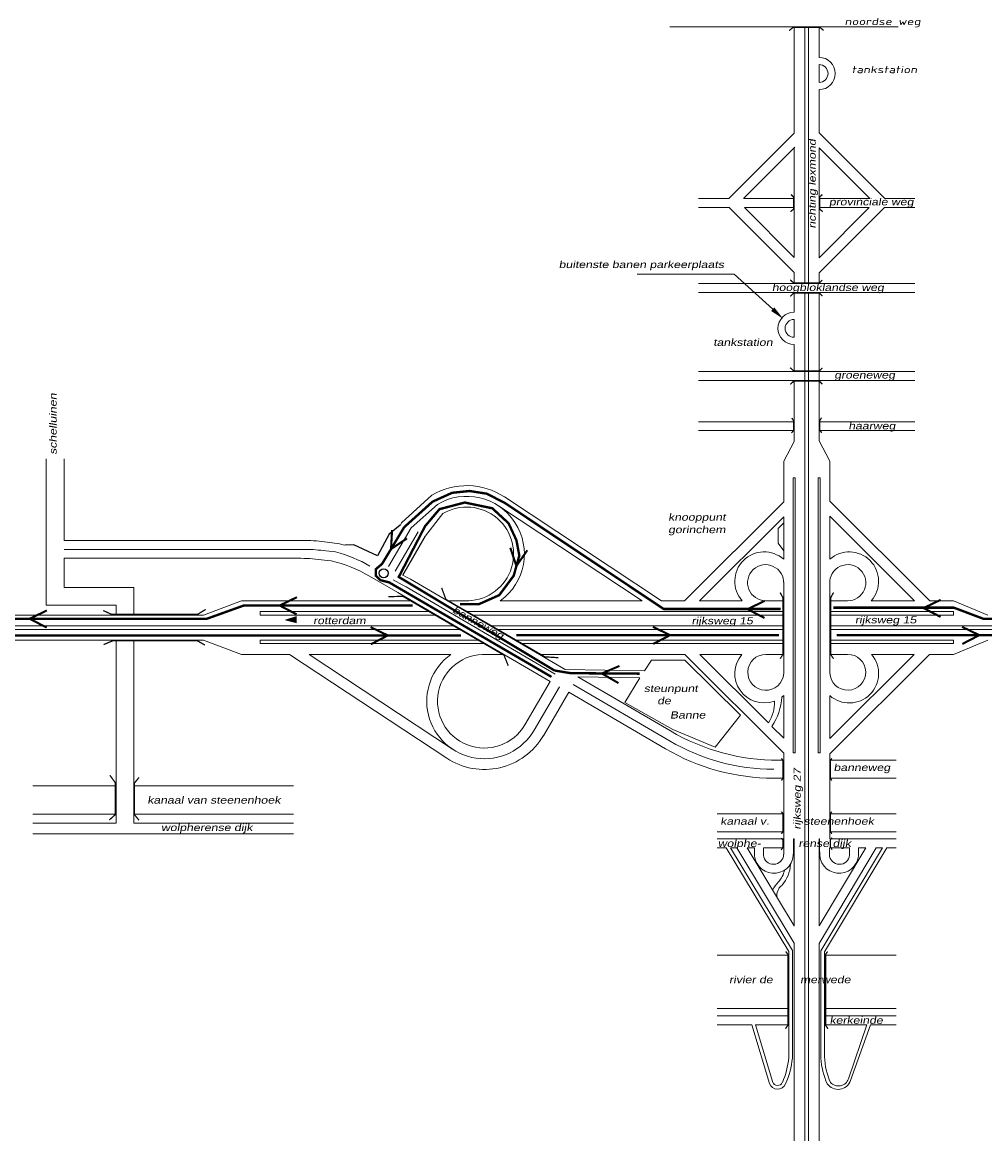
# Model space of a CAD drawing. Header units: metres. Extents: x 534 to 2631, y -2348 to -1484.
# Tile 7 of 13: x 1679 to 1881, y -1954 to -1720. Entities that reach past the tile are written whole.
import ezdxf

# ---------------------------------------------------------------- set-up
doc = ezdxf.new("R2010")
doc.units = ezdxf.units.M
doc.layers.get('0').update_dxf_attribs({"lineweight": 0})
for name, color, linetype, lineweight in [('135-8$0$STROOI', 7, 'Continuous', 0), ('135-8$0$TEXT', 178, 'Continuous', 0), ('STROOI', 7, 'Continuous', 0), ('Strooi WEL', 90, 'Continuous', 0), ('strooien 1A', 140, 'Continuous', 0), ('Text', 7, 'Continuous', 0)]:
    doc.layers.add(name, color=color, linetype=linetype, lineweight=lineweight)
doc.styles.add('135-8$0$ISO25', font='ISO9.SHX', dxfattribs={"width": 1.5, "oblique": 10})
doc.styles.add('ISO25', font='ARIALN.TTF', dxfattribs={"width": 1.5, "oblique": 10})

msp = doc.modelspace()

# ---------------------------------------------------------------- linework, layer by layer
at = {"color": 0, "ltscale": 0.5}
for p, q in [((1764.91, -1819.76), (1758.56, -1825.57)), ((1760.54, -1826.65), (1766.05, -1821.7)), ((1767.2, -1823.64), (1763.57, -1828.3)), ((1742.92, -1829.61), (1745.54, -1829.97)), ((1742.38, -1833.44), (1743.79, -1833.53)), ((1742.66, -1831.47), (1744.7, -1831.69)), ((1759.58, -1836.96), (1760.4, -1837.38)), ((1757.73, -1840.22), (1758.59, -1840.67)), ((1758.65, -1838.59), (1759.5, -1839.03))]:
    msp.add_line(p, q, dxfattribs=at)
at = {"lineweight": -3, "ltscale": 0.5}
for p, q in [((1758.27, -1826.05), (1755.91, -1827.95)), ((1755.91, -1827.95), (1753.48, -1832.48)), ((1758.84, -1836.53), (1763.57, -1828.3)), ((1748.55, -1830.18), (1746.65, -1830.25)), ((1753.48, -1832.48), (1748.55, -1830.18))]:
    msp.add_line(p, q, dxfattribs=at)
msp.add_circle((1754.79, -1836.15), 0.94, dxfattribs=at)
at = {"layer": '135-8$0$STROOI', "color": 7}
for p, q in [((1862.75, -1721.43), (1814.82, -1721.43)), ((1840.92, -1741.79), (1840.92, -1721.43)), ((1843.17, -1741.76), (1843.17, -1721.43)), ((1843.92, -1741.75), (1843.92, -1721.43)), ((1846.17, -1727.89), (1846.17, -1721.43)), ((1846.16, -1727.19), (1846.16, -1723.44)), ((1846.17, -1727.89), (1846.17, -1727.38)), ((1846.17, -1733.14), (1846.17, -1729.39)), ((1846.17, -1741.73), (1846.17, -1734.64))]:
    msp.add_line(p, q, dxfattribs=at)
msp.add_lwpolyline([(1847.11, -1722.22, 0.263, 0.263, 0), (1846.32, -1721.59, 0.263, 0.263, 0), (1840.68, -1721.59, 0.263, 0.263, 0), (1839.89, -1722.25, 0.263, 0.263, 0)], format="xyseb", dxfattribs=at)
for radius in [3.38, 1.88]:
    msp.add_arc((1846.16, -1731.26), radius, 270, 90, dxfattribs=at)
at = {"layer": 'STROOI', "color": 7}
for p, q in [((1840.92, -1743.75), (1840.92, -1741.79)), ((1843.17, -1775.33), (1843.17, -1741.79)), ((1843.93, -1775.33), (1843.93, -1741.79)), ((1846.18, -1743.69), (1846.18, -1741.79)), ((1840.92, -1743.75), (1827.19, -1757.52)), ((1846.18, -1743.69), (1859.97, -1757.52)), ((1840.92, -1769.87), (1840.92, -1746.94)), ((1846.18, -1769.93), (1846.18, -1746.88)), ((1846.18, -1746.88), (1856.79, -1757.52)), ((1827.19, -1757.52), (1820.84, -1757.52)), ((1840.92, -1757.52), (1830.37, -1757.52)), ((1856.79, -1757.52), (1846.18, -1757.52)), ((1866.27, -1757.52), (1859.97, -1757.52)), ((1827.3, -1759.39), (1820.84, -1759.39)), ((1840.92, -1773.06), (1827.3, -1759.39)), ((1840.92, -1769.87), (1830.48, -1759.39)), ((1840.92, -1759.39), (1830.48, -1759.39)), ((1846.18, -1773.12), (1859.86, -1759.39)), ((1846.18, -1769.93), (1856.68, -1759.39)), ((1856.68, -1759.39), (1846.18, -1759.39)), ((1866.27, -1759.39), (1859.86, -1759.39)), ((1840.92, -1775.33), (1840.92, -1773.06)), ((1846.18, -1775.33), (1846.18, -1773.12)), ((1866.27, -1775.33), (1820.84, -1775.33)), ((1866.27, -1777.2), (1820.84, -1777.2)), ((1840.92, -1781.37), (1840.92, -1777.2)), ((1840.92, -1781.37), (1840.92, -1777.2)), ((1843.17, -1793.83), (1843.17, -1777.2)), ((1843.17, -1790.02), (1843.17, -1777.2)), ((1843.93, -1793.83), (1843.93, -1777.2)), ((1843.93, -1790.02), (1843.93, -1777.2)), ((1846.18, -1793.83), (1846.18, -1777.2)), ((1840.92, -1786.62), (1840.92, -1782.87)), ((1840.92, -1786.62), (1840.92, -1782.87)), ((1840.92, -1786.62), (1840.92, -1782.87)), ((1840.92, -1793.83), (1840.92, -1788.12)), ((1840.92, -1790.02), (1840.92, -1788.12)), ((1866.27, -1793.83), (1820.84, -1793.83)), ((1843.17, -1798.65), (1843.17, -1791.9)), ((1843.93, -1798.65), (1843.93, -1791.9)), ((1846.18, -1798.65), (1846.18, -1791.9)), ((1866.27, -1795.7), (1820.84, -1795.7)), ((1840.92, -1808.53), (1840.92, -1795.7)), ((1843.17, -1930.91), (1843.17, -1795.7)), ((1843.93, -1930.91), (1843.93, -1795.7)), ((1846.18, -1808.39), (1846.18, -1795.7)), ((1840.92, -1804.34), (1820.84, -1804.34)), ((1866.27, -1804.34), (1846.18, -1804.34)), ((1840.92, -1806.22), (1820.84, -1806.22)), ((1866.27, -1806.22), (1846.19, -1806.22)), ((1838.73, -1812.62), (1840.92, -1808.53)), ((1848.43, -1812.61), (1846.18, -1808.39)), ((1683.98, -1842.87), (1683.98, -1812.14)), ((1687.73, -1829.27), (1687.73, -1812.14)), ((1838.73, -1821.13), (1838.73, -1812.62)), ((1848.43, -1821.01), (1848.43, -1812.6)), ((1840.73, -1873.83), (1840.73, -1816.13)), ((1841.11, -1816.13), (1840.73, -1816.13)), ((1841.11, -1873.83), (1841.11, -1816.13)), ((1845.99, -1873.83), (1845.99, -1816.13)), ((1846.36, -1816.13), (1845.99, -1816.13)), ((1846.36, -1873.83), (1846.36, -1816.13)), ((1778.89, -1822.01), (1809.02, -1841.93)), ((1780.13, -1820.13), (1813.1, -1841.93)), ((1838.73, -1821.13), (1817.92, -1841.93)), ((1848.43, -1821.01), (1869.37, -1841.93)), ((1838.73, -1824.31), (1821.1, -1841.93)), ((1838.73, -1833.23), (1838.73, -1824.31)), ((1848.43, -1833.21), (1848.43, -1824.19)), ((1848.43, -1824.19), (1866.18, -1841.93)), ((1760.54, -1826.65), (1755.79, -1834.77)), ((1758.56, -1825.57), (1758.3, -1826.03)), ((1838.73, -1825.6), (1837.6, -1826.75)), ((1837.6, -1826.75), (1837.6, -1829.83)), ((1762.03, -1827.46), (1757.2, -1835.73)), ((1687.73, -1829.27), (1738.39, -1829.27)), ((1687.73, -1831.14), (1738.39, -1831.14)), ((1837.6, -1829.83), (1838.73, -1831.43)), ((1687.73, -1833.02), (1737.37, -1833.02)), ((1687.73, -1839.12), (1687.73, -1833.02)), ((1757.73, -1840.22), (1751.84, -1836.78)), ((1758.65, -1838.59), (1756.8, -1837.51)), ((1759.58, -1836.96), (1758.84, -1836.53)), ((1792.87, -1856.36), (1760.4, -1837.38)), ((1838.73, -1857.2), (1838.73, -1837.93)), ((1848.43, -1857.15), (1848.43, -1837.65)), ((1702.37, -1839.12), (1687.73, -1839.12)), ((1702.37, -1844.93), (1702.37, -1839.12)), ((1789.74, -1858.87), (1758.59, -1840.67)), ((1790.81, -1857.32), (1759.5, -1839.03)), ((1698.62, -1842.87), (1683.98, -1842.87)), ((1698.62, -1844.93), (1698.62, -1842.87)), ((1724.96, -1841.93), (1716.98, -1844.93)), ((1760.74, -1841.93), (1724.96, -1841.93)), ((1772.68, -1841.93), (1768.18, -1841.93)), ((1809.02, -1841.93), (1779.26, -1841.93)), ((1817.92, -1841.93), (1813.1, -1841.93)), ((1830.02, -1841.93), (1821.1, -1841.93)), ((1834.95, -1841.93), (1838.73, -1841.93)), ((1848.43, -1841.93), (1852.1, -1841.93)), ((1866.18, -1841.93), (1857.11, -1841.93)), ((1874.38, -1841.93), (1869.37, -1841.93)), ((1874.38, -1841.93), (1881.61, -1844.93)), ((1716.98, -1844.93), (1659.3, -1844.93)), ((1764.59, -1844.18), (1728.9, -1844.18)), ((1728.9, -1844.93), (1728.9, -1844.18)), ((1765.88, -1844.93), (1728.9, -1844.93)), ((1838.73, -1844.18), (1772.03, -1844.18)), ((1838.73, -1844.93), (1773.32, -1844.93)), ((1874.38, -1844.18), (1848.43, -1844.18)), ((1874.38, -1844.93), (1848.43, -1844.93)), ((1874.38, -1844.93), (1874.38, -1844.18)), ((1769.73, -1847.18), (1650.67, -1847.18)), ((1838.73, -1847.18), (1777.17, -1847.18)), ((1912.24, -1847.18), (1848.43, -1847.18)), ((1771.01, -1847.93), (1650.67, -1847.93)), ((1838.73, -1847.93), (1778.45, -1847.93)), ((1912.24, -1847.93), (1848.43, -1847.93)), ((1716.96, -1850.18), (1650.67, -1850.18)), ((1698.62, -1888.62), (1698.62, -1850.18)), ((1698.62, -1850.93), (1698.62, -1850.18)), ((1702.37, -1888.62), (1702.37, -1850.18)), ((1724.95, -1853.18), (1716.96, -1850.18)), ((1774.87, -1850.18), (1728.9, -1850.18)), ((1728.9, -1850.93), (1728.9, -1850.18)), ((1776.15, -1850.93), (1728.9, -1850.93)), ((1838.73, -1850.18), (1782.31, -1850.18)), ((1838.73, -1850.93), (1783.86, -1850.93)), ((1874.38, -1850.18), (1848.43, -1850.18)), ((1874.38, -1850.93), (1848.43, -1850.93)), ((1874.38, -1850.93), (1874.38, -1850.18)), ((1874.38, -1853.18), (1881.61, -1850.18)), ((1735.04, -1853.18), (1724.95, -1853.18)), ((1768.02, -1874.98), (1735.04, -1853.18)), ((1769.26, -1873.1), (1739.13, -1853.18)), ((1768.88, -1853.18), (1739.13, -1853.18)), ((1780.01, -1853.18), (1776.39, -1853.18)), ((1817.97, -1853.18), (1787.44, -1853.18)), ((1810.99, -1854.43), (1809.55, -1856.65)), ((1811.51, -1854.43), (1810.99, -1854.43)), ((1817.96, -1854.43), (1811.51, -1854.43)), ((1829.66, -1865.95), (1817.96, -1854.43)), ((1838.73, -1873.93), (1817.97, -1853.18)), ((1829.97, -1853.18), (1821.15, -1853.18)), ((1835.55, -1867.57), (1821.15, -1853.18)), ((1835.01, -1853.18), (1838.73, -1853.18)), ((1848.43, -1874.06), (1869.32, -1853.18)), ((1848.43, -1870.87), (1866.13, -1853.18)), ((1848.43, -1853.18), (1852.13, -1853.18)), ((1866.13, -1853.18), (1857.16, -1853.18)), ((1874.38, -1853.18), (1869.32, -1853.18)), ((1809.55, -1856.65), (1792.87, -1856.36)), ((1784.42, -1867.98), (1789.74, -1858.87)), ((1814.95, -1869.26), (1795.52, -1857.9)), ((1808.57, -1858.13), (1795.52, -1857.9)), ((1797.6, -1859.12), (1795.52, -1857.9)), ((1808.57, -1858.13), (1805.4, -1863.29)), ((1786.36, -1869.11), (1791.68, -1860.01)), ((1788.31, -1870.25), (1793.63, -1861.14)), ((1813.94, -1873.01), (1793.63, -1861.14)), ((1814.88, -1871.39), (1794.57, -1859.52)), ((1805.4, -1863.29), (1815.46, -1868.96)), ((1838.73, -1870.75), (1838.73, -1861.82)), ((1848.43, -1870.87), (1848.43, -1861.85)), ((1824.32, -1872.65), (1829.66, -1865.95)), ((1838.73, -1870.75), (1836.27, -1868.3)), ((1815.46, -1868.96), (1824.32, -1872.65)), ((1838.73, -1875.41), (1837.67, -1875.41)), ((1838.73, -1893.79), (1838.73, -1873.93)), ((1841.11, -1873.83), (1840.73, -1873.83)), ((1846.36, -1873.83), (1845.99, -1873.83)), ((1848.43, -1891.92), (1848.43, -1874.06)), ((1862.31, -1875.41), (1848.43, -1875.41)), ((1838.73, -1879.16), (1836.65, -1879.16)), ((1862.31, -1879.16), (1848.43, -1879.16)), ((1698.62, -1880.75), (1681.18, -1880.75)), ((1735.87, -1880.75), (1702.37, -1880.75)), ((1698.62, -1886.75), (1681.18, -1886.75)), ((1735.87, -1886.75), (1702.37, -1886.75)), ((1838.73, -1886.66), (1824.79, -1886.66)), ((1862.31, -1886.66), (1848.43, -1886.66)), ((1698.62, -1888.62), (1681.18, -1888.62)), ((1735.87, -1888.62), (1702.37, -1888.62)), ((1735.87, -1890.87), (1681.18, -1890.87)), ((1838.73, -1890.42), (1824.79, -1890.42)), ((1838.73, -1891.92), (1824.79, -1891.92)), ((1840.77, -1891.92), (1840.92, -1891.92)), ((1840.77, -1894.66), (1840.77, -1891.92)), ((1840.92, -1910.24), (1840.92, -1891.92)), ((1846.18, -1910.19), (1846.18, -1891.93)), ((1846.28, -1891.93), (1846.18, -1891.93)), ((1846.28, -1894.66), (1846.28, -1891.93)), ((1862.31, -1890.42), (1848.43, -1890.42)), ((1862.31, -1891.92), (1848.43, -1891.92)), ((1826.68, -1893.79), (1824.79, -1893.79)), ((1839.8, -1915.54), (1826.68, -1893.79)), ((1840.55, -1915.33), (1827.56, -1893.79)), ((1828.87, -1893.79), (1827.56, -1893.79)), ((1840.92, -1913.77), (1828.87, -1893.79)), ((1840.92, -1910.14), (1831.06, -1893.79)), ((1832.64, -1893.79), (1831.06, -1893.79)), ((1832.64, -1895.55), (1832.64, -1893.79)), ((1834.5, -1895.31), (1834.51, -1893.79)), ((1838.73, -1893.79), (1834.51, -1893.79)), ((1838.73, -1895.21), (1838.73, -1893.79)), ((1846.18, -1913.85), (1858.16, -1893.79)), ((1846.18, -1910.19), (1855.98, -1893.79)), ((1846.55, -1915.42), (1859.47, -1893.79)), ((1847.3, -1915.63), (1860.35, -1893.79)), ((1848.33, -1895.21), (1848.33, -1893.79)), ((1852.55, -1893.79), (1848.43, -1893.79)), ((1852.56, -1895.31), (1852.55, -1893.79)), ((1854.42, -1895.55), (1854.42, -1893.79)), ((1855.98, -1893.79), (1854.42, -1893.79)), ((1859.47, -1893.79), (1858.16, -1893.79)), ((1862.31, -1893.79), (1860.35, -1893.79)), ((1840.55, -1915.36), (1840.55, -1915.33)), ((1840.55, -1937.93), (1840.55, -1915.36)), ((1840.92, -1953.51), (1840.92, -1913.77)), ((1846.18, -1953.51), (1846.18, -1913.85)), ((1846.55, -1915.44), (1846.55, -1915.42)), ((1839.8, -1916.31), (1824.79, -1916.31)), ((1839.8, -1937.87), (1839.8, -1915.54)), ((1846.55, -1938.21), (1846.55, -1915.44)), ((1847.3, -1937.76), (1847.3, -1915.62)), ((1862.31, -1916.31), (1847.3, -1916.31)), ((1839.8, -1927.54), (1824.79, -1927.54)), ((1839.8, -1929.04), (1824.79, -1929.04)), ((1862.31, -1927.54), (1847.3, -1927.54)), ((1862.31, -1929.04), (1847.3, -1929.04)), ((1832.05, -1930.91), (1824.79, -1930.91)), ((1835.73, -1943.28), (1832.05, -1930.91)), ((1839.8, -1930.91), (1832.83, -1930.91)), ((1836.45, -1943.07), (1832.83, -1930.91)), ((1843.17, -1994.29), (1843.17, -1930.91)), ((1843.92, -1994.29), (1843.92, -1930.91)), ((1856.18, -1930.91), (1847.3, -1930.91)), ((1856.18, -1930.91), (1852.33, -1942.27)), ((1856.92, -1930.92), (1852.76, -1942.62)), ((1862.31, -1930.91), (1856.97, -1930.91)), ((1840.92, -1958.72), (1840.92, -1944.4)), ((1846.17, -1958.72), (1846.17, -1944.4))]:
    msp.add_line(p, q, dxfattribs=at)
at = {"layer": 'STROOI', "ltscale": 0.5}
msp.add_line((1830.29, -1757.52), (1841.1, -1746.72), dxfattribs=at)
at = {"layer": 'STROOI', "color": 7, "const_width": 0.263}
for points in [[(1840.16, -1760.27), (1840.8, -1759.73), (1840.8, -1757.19), (1840.25, -1756.65)], [(1846.93, -1760.27), (1846.3, -1759.73), (1846.3, -1757.19), (1846.84, -1756.65)], [(1846.85, -1774.62), (1846.22, -1775.25), (1840.84, -1775.25), (1840.1, -1774.56)], [(1846.85, -1777.99), (1846.22, -1777.36), (1840.84, -1777.36), (1840.1, -1778.04)], [(1846.85, -1793.06), (1846.22, -1793.69), (1840.84, -1793.69), (1840.1, -1793.01)], [(1846.85, -1796.47), (1846.22, -1795.84), (1840.84, -1795.84), (1840.1, -1796.52)], [(1840.37, -1806.72), (1840.79, -1806.19), (1840.79, -1804.13), (1840.42, -1803.55)], [(1846.73, -1806.67), (1846.31, -1806.15), (1846.31, -1804.09), (1846.68, -1803.51)], [(1766.95, -1839.23), (1767.85, -1841.65), (1788.63, -1853.7), (1791.42, -1853.88)], [(1837.98, -1854.1), (1838.6, -1853.17), (1838.6, -1841.32), (1837.98, -1840.2)], [(1849.2, -1854.1), (1848.58, -1853.17), (1848.58, -1841.32), (1849.2, -1840.2)], [(1755.74, -1841.09), (1758.78, -1840.98), (1780.03, -1853.34), (1780.93, -1855.58)], [(1717.45, -1843.74), (1715.71, -1844.79), (1697.69, -1844.79), (1695.94, -1843.98)], [(1696.01, -1851.13), (1697.99, -1850.31), (1715.66, -1850.31), (1717.28, -1851.24)], [(1838.26, -1879.66), (1838.58, -1879.22), (1838.58, -1875.41), (1838.24, -1875.01)], [(1848.84, -1879.66), (1848.53, -1879.22), (1848.53, -1875.41), (1848.87, -1875.01)], [(1697.21, -1887.95), (1698.47, -1886.81), (1698.47, -1880.13), (1697.32, -1878.55)], [(1703.43, -1887.98), (1702.48, -1886.8), (1702.48, -1880.19), (1703.45, -1879.01)], [(1838.26, -1890.85), (1838.58, -1890.41), (1838.58, -1886.6), (1838.24, -1886.2)], [(1848.84, -1890.85), (1848.53, -1890.41), (1848.53, -1886.6), (1848.87, -1886.2)], [(1838.22, -1894.23), (1838.59, -1893.63), (1838.59, -1892.16), (1838.24, -1891.72)], [(1848.9, -1894.18), (1848.53, -1893.58), (1848.53, -1892.11), (1848.87, -1891.66)], [(1839.11, -1931.76), (1839.62, -1931.02), (1839.62, -1916.13), (1839.16, -1915.55)], [(1848.03, -1931.76), (1847.52, -1931.02), (1847.52, -1916.13), (1847.97, -1915.55)]]:
    msp.add_lwpolyline(points, dxfattribs=at)
at = {"layer": 'STROOI', "color": 7}
for centre, radius, start, end in [((1840.92, -1784.75), 3.38, 90, 270), ((1840.92, -1784.75), 1.88, 90, 270), ((1772.22, -1832.1), 14.34, 56.5366, 120.6567), ((1772.22, -1832.1), 12.09, 305.6205, 120.665), ((1772.22, -1832.1), 9.84, 267.2947, 120.6771), ((1738.39, -1859.27), 30, 81.3135, 90), ((1738.39, -1859.27), 28.12, 81.2692, 90), ((1737.72, -1858.93), 30, 73.0034, 74.8982), ((1737.37, -1863.02), 30, 80.384, 90), ((1736.7, -1862.68), 30, 59.7026, 76.3279), ((1737.72, -1858.93), 28.12, 59.7026, 75.6406), ((1834.64, -1837.85), 6.17, 48.4534, 221.4425), ((1852.49, -1837.85), 6.17, 318.5575, 131.2153), ((1834.95, -1838.14), 3.79, 356.782, 269.899), ((1852.18, -1838.14), 3.79, 268.7308, 183.1998), ((1775.92, -1863.01), 12.09, 125.6205, 329.7026), ((1775.92, -1863.01), 9.84, 87.2947, 329.7026), ((1834.64, -1857.21), 6.17, 139.255, 290.2054), ((1834.97, -1856.95), 3.77, 89.4915, 356.1597), ((1852.49, -1857.21), 6.17, 228.4534, 40.745), ((1852.18, -1856.94), 3.76, 182.1736, 90.8255), ((1828.62, -1863.28), 8.16, 328.2074, 1.9832), ((1825.78, -1861.33), 12.59, 326.3983, 356.3242), ((1834.64, -1857.21), 6.17, 306.9976, 311.5466), ((1775.92, -1863.01), 14.34, 236.5366, 329.7026), ((1837.67, -1830.38), 45.03, 239.7026, 270), ((1836.65, -1834.13), 45.03, 239.7026, 270), ((1836.65, -1834.13), 43.15, 239.7026, 270), ((1836.69, -1895.02), 4.09, 187.4727, 5.1183), ((1836.61, -1895.13), 2.12, 184.848, 357.8412), ((1850.36, -1895.02), 4.09, 174.8817, 352.5273), ((1850.44, -1895.13), 2.12, 182.1588, 355.152), ((1833.45, -1897.23), 5.61, 318.3446, 347.4208), ((1832.62, -1896.69), 7.59, 319.5916, 355.7159), ((1841.1, -1904.76), 5.14, 132.2951, 155.9084), ((1839.88, -1903.73), 2.57, 127.5199, 191.2848), ((1823.85, -1936.45), 16.01, 335.791, 354.9636), ((1823.76, -1936.42), 16.86, 335.8175, 354.8936), ((1860.71, -1937.31), 14.17, 182.4427, 205.0891), ((1860.51, -1937.38), 13.21, 181.277, 205.2574), ((1837.44, -1942.58), 1.85, 202.3888, 336.2962), ((1837.44, -1942.58), 1.1, 202.3888, 336.2962), ((1850.13, -1941.69), 2.79, 215.9426, 340.4423), ((1850.23, -1941.56), 2.22, 221.2614, 341.2879)]:
    msp.add_arc(centre, radius, start, end, dxfattribs=at)
at = {"layer": 'Strooi WEL', "color": 90, "const_width": 0.5}
for points in [[(1790.01, -1857.91), (1755.91, -1838.06), (1754.14, -1837.62), (1753.17, -1836.72), (1753.17, -1835.28), (1754.47, -1834.17), (1759.08, -1826.5), (1765.04, -1821.13), (1769.16, -1819.27), (1772.79, -1818.89), (1776.45, -1819.46), (1780.31, -1821.46), (1813.55, -1843.66), (1838.1, -1843.66)], [(1808.48, -1857.23), (1794.04, -1857.13), (1790.64, -1856.57)]]:
    msp.add_lwpolyline(points, dxfattribs=at)
at = {"layer": 'Strooi WEL', "const_width": 0.5}
for points in [[(1790.64, -1856.57), (1757.95, -1836.93), (1763.47, -1826.29), (1766.5, -1822.7), (1771.8, -1821.31), (1777.59, -1822.52), (1781.01, -1825.68), (1782.65, -1829.24), (1783.25, -1832.44), (1782.08, -1836.67), (1779.04, -1840.75), (1774.8, -1842.63), (1770.82, -1842.63)], [(1760.84, -1842.93), (1725.42, -1842.93), (1717.71, -1845.7), (1658.68, -1845.7), (1658.12, -1843.46), (1656.07, -1842.09), (1653.95, -1843.21), (1652.98, -1845.83), (1651.83, -1845.83)], [(1849.18, -1843.38), (1874.45, -1843.38), (1880.73, -1845.75), (1911.54, -1845.75), (1918.86, -1843.21), (1977.42, -1843.21), (1990.36, -1845.86), (2037.14, -1845.99)], [(1651.68, -1849.21), (1771, -1849.21)], [(1782.62, -1849.15), (1837.76, -1849.15)], [(1849.88, -1849.15), (1943.9, -1849.15)]]:
    msp.add_lwpolyline(points, dxfattribs=at)
at = {"layer": 'strooien 1A', "color": 3, "const_width": 0.438}
for points in [[(1756.55, -1827.06), (1756.33, -1831.08), (1759.67, -1828.84)], [(1781.37, -1830.8), (1782.63, -1834.63), (1784.93, -1831.33)], [(1736.58, -1841.18), (1732.95, -1842.93), (1736.52, -1844.78)], [(1834.76, -1841.95), (1831.13, -1843.7), (1834.71, -1845.55)], [(1871.7, -1841.72), (1868.08, -1843.46), (1871.65, -1845.32)], [(1684.12, -1843.96), (1680.49, -1845.7), (1684.07, -1847.56)], [(1752.04, -1847.46), (1755.66, -1849.21), (1752.09, -1851.06)], [(1811.28, -1847.4), (1814.9, -1849.15), (1811.33, -1851)], [(1876.16, -1847.4), (1879.79, -1849.15), (1876.22, -1851)], [(1804.27, -1855.61), (1800.57, -1857.2), (1804.06, -1859.21)]]:
    msp.add_lwpolyline(points, dxfattribs=at)
at = {"layer": 'Text'}
for p, q in [((1828.36, -1773.36), (1807.97, -1773.36)), ((1836.43, -1780.73), (1828.36, -1773.36))]:
    msp.add_line(p, q, dxfattribs=at)
msp.add_lwpolyline([(1736.54, -1845.9, 1.5, 0, 0), (1733.93, -1845.97, 0, 0, 0)], format="xyseb", dxfattribs=at)
msp.add_solid([(1836.77, -1780.36), (1836.09, -1781.1), (1838.64, -1782.76)], dxfattribs=at)

# ---------------------------------------------------------------- texts
at = {"layer": '135-8$0$TEXT', "style": '135-8$0$ISO25', "oblique": 10, "width": 1.5}
for s, p in [('noordse weg', (1851.53, -1721.09)), ('tankstation', (1852.97, -1731.19))]:
    msp.add_text(s, height=1.5, dxfattribs=at).set_placement(p)
at = {"layer": 'Text', "style": 'ISO25', "oblique": 10, "width": 1.5}
for s, rotation, p in [('richting lexmond', 90, (1845.46, -1763.81)), ('schelluinen', 90, (1686.15, -1811.28)), ('banneweg', 330.8716, (1769.08, -1844.3)), ('rijksweg 27', 90, (1842.32, -1889.98))]:
    msp.add_text(s, height=1.5, rotation=rotation, dxfattribs=at).set_placement(p)
for s, p in [('provinciale weg', (1848.24, -1758.94)), ('buitenste banen parkeerplaats', (1791.53, -1772.1)), ('hoogbloklandse weg', (1836.27, -1776.92)), ('tankstation', (1823.95, -1788.44)), ('groeneweg', (1849.36, -1795.28)), ('haarweg', (1852.31, -1805.96)), ('knooppunt', (1814.5, -1825.12)), ('gorinchem', (1814.5, -1827.74)), ('rotterdam', (1739.99, -1846.83)), ('rijksweg 15', (1819.39, -1846.88)), ('rijksweg 15', (1853.7, -1846.68)), ('steunpunt', (1809.38, -1861.08)), ('   de ', (1810.05, -1863.66)), ('  Banne', (1813.44, -1866.65)), ('banneweg', (1849.21, -1877.67)), ('kanaal van steenenhoek', (1705.19, -1884.51)), ('kanaal v.          steenenhoek', (1825.43, -1888.95)), ('wolpherense dijk', (1708.07, -1890.27)), ('wolphe-           rense dijk', (1824.92, -1893.61)), ('rivier de        merwede', (1827.28, -1922.2)), ('kerkeinde', (1848.37, -1930.72))]:
    msp.add_text(s, height=1.5, dxfattribs=at).set_placement(p)

doc.saveas('drawing.dxf')
